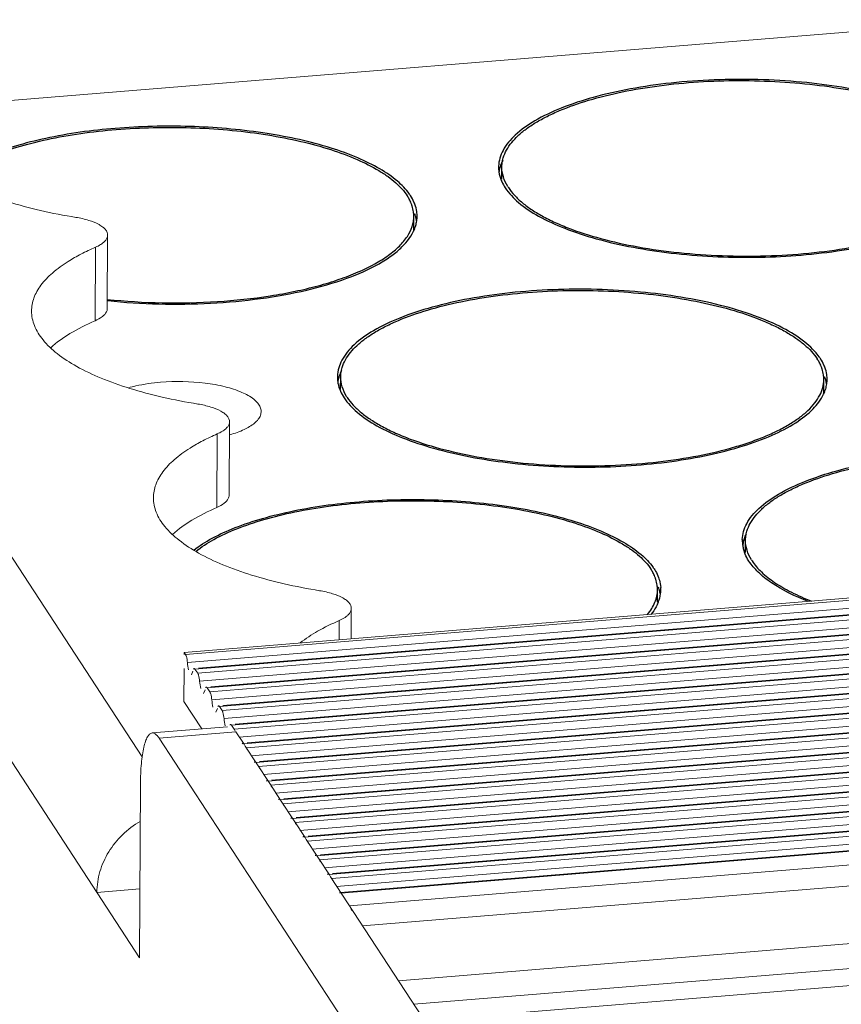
# Model space of a CAD drawing. Header units: millimetres. Extents: x 24895 to 26296, y -11704 to -10713.
# Tile 11 of 47: x 25785 to 25807, y -11367 to -11340. Entities that reach past the tile are written whole.
import ezdxf

# ---------------------------------------------------------------- set-up
doc = ezdxf.new("R2010")
doc.units = ezdxf.units.MM
doc.header["$LTSCALE"] = 50
doc.layers.get('0').update_dxf_attribs({"lineweight": 18})
doc.layers.add('02___PRT_ALL_AXES', color=7, linetype='Continuous')

msp = doc.modelspace()

# ---------------------------------------------------------------- linework, layer by layer
at = {"color": 7, "linetype": 'Continuous'}
for p, q in [((26180.962, -11309.673), (25782.941, -11342.302)), ((26201.594, -11323.471), (25789.028, -11357.292)), ((25789.066, -11357.35), (26201.631, -11323.529)), ((25789.118, -11357.569), (26201.684, -11323.748)), ((26201.889, -11323.925), (25789.324, -11357.745)), ((26201.868, -11323.908), (25789.422, -11357.719)), ((25789.399, -11357.861), (26201.964, -11324.04)), ((25789.452, -11358.08), (26202.017, -11324.259)), ((26202.223, -11324.435), (25789.657, -11358.256)), ((26202.201, -11324.419), (25789.755, -11358.23)), ((25789.732, -11358.371), (26202.298, -11324.55)), ((25789.785, -11358.591), (26202.35, -11324.77)), ((26202.556, -11324.946), (25789.991, -11358.767)), ((26202.534, -11324.929), (25790.088, -11358.741)), ((25790.066, -11358.882), (26202.631, -11325.061)), ((25790.118, -11359.101), (26202.683, -11325.281)), ((26202.889, -11325.457), (25790.324, -11359.278)), ((26202.867, -11325.44), (25790.422, -11359.251)), ((25790.399, -11359.393), (26202.964, -11325.572)), ((25790.529, -11359.606), (26203.016, -11325.791)), ((26203.222, -11325.967), (25790.657, -11359.788)), ((25790.732, -11359.903), (26203.297, -11326.082)), ((26203.2, -11325.951), (25790.755, -11359.762)), ((25790.862, -11360.116), (26203.35, -11326.302)), ((26203.555, -11326.478), (25790.99, -11360.299)), ((25791.065, -11360.414), (26203.63, -11326.593)), ((26203.534, -11326.462), (25791.088, -11360.273)), ((25791.196, -11360.627), (26203.683, -11326.813)), ((26203.889, -11326.989), (25791.323, -11360.81)), ((25791.398, -11360.925), (26203.964, -11327.104)), ((26203.867, -11326.972), (25791.421, -11360.783)), ((25791.529, -11361.138), (26204.016, -11327.323)), ((26204.222, -11327.499), (25791.657, -11361.32)), ((25791.732, -11361.435), (26204.297, -11327.614)), ((26204.2, -11327.483), (25791.755, -11361.294)), ((25791.862, -11361.649), (26204.349, -11327.834)), ((26204.555, -11328.01), (25791.99, -11361.831)), ((25792.065, -11361.946), (26204.63, -11328.125)), ((26204.533, -11327.994), (25792.088, -11361.805)), ((25792.195, -11362.159), (26204.683, -11328.345)), ((26204.888, -11328.521), (25792.323, -11362.342)), ((26204.866, -11328.504), (25792.421, -11362.315)), ((25792.398, -11362.457), (26204.963, -11328.636)), ((25792.529, -11362.67), (26205.016, -11328.855)), ((26205.221, -11329.031), (25792.656, -11362.852)), ((26205.2, -11329.015), (25792.754, -11362.826)), ((25792.731, -11362.967), (26205.297, -11329.147)), ((25792.862, -11363.181), (26205.349, -11329.366)), ((26205.555, -11329.542), (25792.989, -11363.363)), ((26205.533, -11329.526), (25793.087, -11363.337)), ((25793.065, -11363.478), (26205.63, -11329.657)), ((25793.195, -11363.691), (26205.682, -11329.877)), ((26205.866, -11330.036), (25793.301, -11363.857)), ((26205.888, -11330.053), (25793.323, -11363.874)), ((25793.55, -11364.222), (26206.115, -11330.401)), ((25793.908, -11364.771), (26206.25, -11330.968)), ((25794.888, -11366.272), (26206.392, -11332.538)), ((25795.306, -11366.914), (26206.307, -11333.221)), ((25795.599, -11367.363), (26204.899, -11333.81)), ((25775.413, -11341.043), (25787.88, -11360.151)), ((25772.231, -11341.769), (25787.808, -11365.644)), ((25786.936, -11345.873), (25786.925, -11347.886)), ((25786.603, -11346.206), (25786.592, -11348.218)), ((25790.268, -11350.98), (25790.257, -11352.993)), ((25789.935, -11351.313), (25789.924, -11353.325)), ((25793.6, -11356.087), (25793.595, -11356.918)), ((25793.267, -11356.419), (25793.264, -11356.945)), ((25789.066, -11357.35), (25789.028, -11357.292)), ((25789.028, -11357.292), (25789.028, -11357.35)), ((25789.026, -11357.728), (25789.022, -11358.634)), ((25789.27, -11357.802), (25789.225, -11357.906)), ((25789.324, -11357.745), (25789.313, -11357.733)), ((25789.399, -11357.861), (25789.324, -11357.745)), ((25789.603, -11358.313), (25789.558, -11358.417)), ((25789.657, -11358.256), (25789.646, -11358.243)), ((25789.732, -11358.371), (25789.657, -11358.256)), ((25789.511, -11359.383), (25789.022, -11358.634)), ((25789.937, -11358.823), (25789.891, -11358.928)), ((25789.991, -11358.767), (25789.979, -11358.754)), ((25790.066, -11358.882), (25789.991, -11358.767)), ((25790.215, -11359.326), (25788.156, -11359.494)), ((25790.445, -11359.463), (25788.343, -11359.635)), ((25790.324, -11359.278), (25790.312, -11359.265)), ((25790.399, -11359.393), (25790.324, -11359.278)), ((25794.466, -11369.019), (25788.343, -11359.635)), ((25790.657, -11359.788), (25790.646, -11359.775)), ((25790.701, -11359.856), (25790.667, -11359.803)), ((25790.99, -11360.299), (25790.979, -11360.286)), ((25791.034, -11360.366), (25791, -11360.314)), ((25791.323, -11360.81), (25791.312, -11360.797)), ((25791.367, -11360.877), (25791.333, -11360.825)), ((25787.833, -11360.881), (25787.808, -11365.644)), ((25791.657, -11361.32), (25791.645, -11361.308)), ((25791.701, -11361.388), (25791.666, -11361.335)), ((25791.99, -11361.831), (25791.979, -11361.818)), ((25792.034, -11361.898), (25792, -11361.846)), ((25792.323, -11362.342), (25792.312, -11362.329)), ((25792.367, -11362.409), (25792.333, -11362.357)), ((25792.656, -11362.852), (25792.645, -11362.84)), ((25792.7, -11362.92), (25792.666, -11362.867)), ((25792.989, -11363.363), (25792.978, -11363.35)), ((25793.033, -11363.43), (25792.999, -11363.378)), ((25786.642, -11363.856), (25787.818, -11363.76)), ((25793.323, -11363.874), (25793.311, -11363.861))]:
    msp.add_line(p, q, dxfattribs=at)
at = {"color": 3, "linetype": 'Continuous'}
for p, q in [((25790.667, -11359.803), (25790.445, -11359.463)), ((25791, -11360.314), (25790.701, -11359.856)), ((25791.333, -11360.825), (25791.034, -11360.366)), ((25791.666, -11361.335), (25791.367, -11360.877)), ((25792, -11361.846), (25791.701, -11361.388)), ((25792.333, -11362.357), (25792.034, -11361.898)), ((25792.666, -11362.867), (25792.367, -11362.409)), ((25792.999, -11363.378), (25792.7, -11362.92)), ((25796.568, -11368.847), (25793.033, -11363.43))]:
    msp.add_line(p, q, dxfattribs=at)
at = {"color": 7, "linetype": 'Continuous'}
for points, knots in [([(25781.523, -11342.843), (25781.522, -11342.978), (25781.583, -11343.268), (25781.838, -11343.668), (25782.24, -11344.041), (25782.779, -11344.388), (25783.448, -11344.703), (25784.232, -11344.98), (25785.118, -11345.215), (25785.744, -11345.336), (25786.07, -11345.388)], [0, 0, 0, 0, 0.073468, 0.156051, 0.253752, 0.369276, 0.503073, 0.654174, 0.820666, 1, 1, 1, 1]), ([(25786.936, -11345.873), (25786.936, -11345.848), (25786.924, -11345.792), (25786.876, -11345.716), (25786.799, -11345.645), (25786.651, -11345.551), (25786.406, -11345.456), (25786.189, -11345.408), (25786.07, -11345.388)], [0, 0, 0, 0, 0.073514, 0.156145, 0.253905, 0.369511, 0.654162, 1, 1, 1, 1]), ([(25786.603, -11346.206), (25786.652, -11346.184), (25786.73, -11346.145), (25786.825, -11346.077), (25786.887, -11346.013), (25786.926, -11345.945), (25786.935, -11345.896), (25786.936, -11345.873)], [0, 0, 0, 0, 0.323534, 0.530276, 0.707555, 0.860787, 1, 1, 1, 1]), ([(25786.603, -11346.206), (25786.469, -11346.264), (25786.215, -11346.383), (25785.815, -11346.609), (25785.435, -11346.882), (25785.11, -11347.218), (25784.905, -11347.575), (25784.856, -11347.829), (25784.855, -11347.95)], [0, 0, 0, 0, 0.168736, 0.323796, 0.530349, 0.70761, 0.860832, 1, 1, 1, 1]), ([(25784.855, -11347.95), (25784.854, -11348.085), (25784.915, -11348.375), (25785.17, -11348.775), (25785.572, -11349.148), (25786.112, -11349.495), (25786.78, -11349.81), (25787.565, -11350.087), (25788.45, -11350.322), (25789.076, -11350.442), (25789.402, -11350.495)], [0, 0, 0, 0, 0.073469, 0.156055, 0.253759, 0.369285, 0.503082, 0.654181, 0.820672, 1, 1, 1, 1]), ([(25787.504, -11350.051), (25787.57, -11350.032), (25787.859, -11349.959), (25788.156, -11349.918), (25788.384, -11349.899)], [0, 0, 0, 0, 0.231757, 1, 1, 1, 1]), ([(25788.384, -11349.899), (25788.788, -11349.866), (25789.385, -11349.876), (25790.127, -11350.006), (25790.579, -11350.149), (25790.881, -11350.31), (25791.041, -11350.461), (25791.112, -11350.573), (25791.14, -11350.691), (25791.12, -11350.81), (25791.055, -11350.922), (25790.99, -11350.986), (25790.953, -11351.018)], [0, 0, 0, 0, 0.356257, 0.520483, 0.661473, 0.772491, 0.816532, 0.854084, 0.887576, 0.920699, 0.957272, 1, 1, 1, 1]), ([(25790.268, -11350.98), (25790.268, -11350.955), (25790.256, -11350.899), (25790.208, -11350.823), (25790.131, -11350.752), (25789.984, -11350.657), (25789.738, -11350.562), (25789.521, -11350.515), (25789.402, -11350.495)], [0, 0, 0, 0, 0.073514, 0.156145, 0.253905, 0.369511, 0.654162, 1, 1, 1, 1]), ([(25789.935, -11351.313), (25789.984, -11351.291), (25790.062, -11351.252), (25790.157, -11351.184), (25790.219, -11351.12), (25790.258, -11351.052), (25790.268, -11351.003), (25790.268, -11350.98)], [0, 0, 0, 0, 0.323534, 0.530276, 0.707555, 0.860787, 1, 1, 1, 1]), ([(25790.953, -11351.018), (25790.869, -11351.089), (25790.65, -11351.215), (25790.414, -11351.297), (25790.28, -11351.334)], [0, 0, 0, 0, 0.442282, 1, 1, 1, 1]), ([(25789.935, -11351.313), (25789.801, -11351.37), (25789.547, -11351.49), (25789.147, -11351.716), (25788.767, -11351.989), (25788.442, -11352.325), (25788.237, -11352.682), (25788.188, -11352.936), (25788.187, -11353.057)], [0, 0, 0, 0, 0.168736, 0.323796, 0.530349, 0.70761, 0.860832, 1, 1, 1, 1]), ([(25788.187, -11353.057), (25788.187, -11353.192), (25788.247, -11353.482), (25788.502, -11353.881), (25788.904, -11354.255), (25789.444, -11354.602), (25790.112, -11354.917), (25790.897, -11355.194), (25791.782, -11355.429), (25792.408, -11355.549), (25792.734, -11355.602)], [0, 0, 0, 0, 0.073469, 0.156055, 0.253759, 0.369285, 0.503082, 0.654181, 0.820672, 1, 1, 1, 1]), ([(25793.6, -11356.087), (25793.6, -11356.061), (25793.588, -11356.006), (25793.54, -11355.93), (25793.463, -11355.859), (25793.316, -11355.764), (25793.07, -11355.669), (25792.853, -11355.622), (25792.734, -11355.602)], [0, 0, 0, 0, 0.073514, 0.156145, 0.253905, 0.369511, 0.654162, 1, 1, 1, 1]), ([(25793.267, -11356.419), (25793.316, -11356.398), (25793.394, -11356.359), (25793.489, -11356.291), (25793.551, -11356.227), (25793.59, -11356.159), (25793.6, -11356.11), (25793.6, -11356.087)], [0, 0, 0, 0, 0.323534, 0.530276, 0.707555, 0.860787, 1, 1, 1, 1]), ([(25793.267, -11356.419), (25793.066, -11356.506), (25792.697, -11356.686), (25792.353, -11356.912), (25792.203, -11357.03)], [0, 0, 0, 0, 0.534272, 1, 1, 1, 1]), ([(25789.088, -11357.4), (25789.085, -11357.39), (25789.078, -11357.373), (25789.07, -11357.357), (25789.066, -11357.35)], [0, 0, 0, 0, 0.563738, 1, 1, 1, 1]), ([(25789.313, -11357.733), (25789.309, -11357.73), (25789.293, -11357.728), (25789.286, -11357.742), (25789.283, -11357.749)], [0, 0, 0, 0, 0.410934, 1, 1, 1, 1]), ([(25789.421, -11357.911), (25789.418, -11357.901), (25789.412, -11357.884), (25789.404, -11357.867), (25789.399, -11357.861)], [0, 0, 0, 0, 0.563738, 1, 1, 1, 1]), ([(25789.646, -11358.243), (25789.642, -11358.24), (25789.626, -11358.238), (25789.62, -11358.253), (25789.617, -11358.26)], [0, 0, 0, 0, 0.410934, 1, 1, 1, 1]), ([(25789.754, -11358.422), (25789.751, -11358.412), (25789.745, -11358.394), (25789.737, -11358.378), (25789.732, -11358.371)], [0, 0, 0, 0, 0.563738, 1, 1, 1, 1]), ([(25789.979, -11358.754), (25789.975, -11358.751), (25789.959, -11358.749), (25789.953, -11358.763), (25789.95, -11358.77)], [0, 0, 0, 0, 0.410934, 1, 1, 1, 1]), ([(25790.087, -11358.932), (25790.084, -11358.922), (25790.078, -11358.905), (25790.07, -11358.889), (25790.066, -11358.882)], [0, 0, 0, 0, 0.563738, 1, 1, 1, 1]), ([(25788.156, -11359.494), (25788.101, -11359.499), (25788.023, -11359.591), (25787.966, -11359.731), (25787.919, -11359.897), (25787.883, -11360.099), (25787.844, -11360.431), (25787.834, -11360.696), (25787.833, -11360.881)], [0, 0, 0, 0, 0.113415, 0.204005, 0.319848, 0.459953, 0.622118, 1, 1, 1, 1]), ([(25788.343, -11359.635), (25788.329, -11359.613), (25788.284, -11359.55), (25788.209, -11359.49), (25788.156, -11359.494)], [0, 0, 0, 0, 0.333494, 1, 1, 1, 1]), ([(25790.312, -11359.265), (25790.308, -11359.262), (25790.292, -11359.26), (25790.286, -11359.274), (25790.283, -11359.281)], [0, 0, 0, 0, 0.410934, 1, 1, 1, 1]), ([(25790.421, -11359.443), (25790.417, -11359.433), (25790.411, -11359.416), (25790.403, -11359.399), (25790.399, -11359.393)], [0, 0, 0, 0, 0.563738, 1, 1, 1, 1]), ([(25790.646, -11359.775), (25790.641, -11359.772), (25790.625, -11359.77), (25790.619, -11359.785), (25790.616, -11359.792)], [0, 0, 0, 0, 0.410934, 1, 1, 1, 1]), ([(25790.754, -11359.954), (25790.751, -11359.944), (25790.744, -11359.927), (25790.736, -11359.91), (25790.732, -11359.903)], [0, 0, 0, 0, 0.563738, 1, 1, 1, 1]), ([(25790.979, -11360.286), (25790.975, -11360.283), (25790.959, -11360.281), (25790.953, -11360.295), (25790.949, -11360.302)], [0, 0, 0, 0, 0.410934, 1, 1, 1, 1]), ([(25791.087, -11360.464), (25791.084, -11360.454), (25791.078, -11360.437), (25791.07, -11360.421), (25791.065, -11360.414)], [0, 0, 0, 0, 0.563738, 1, 1, 1, 1]), ([(25791.312, -11360.797), (25791.308, -11360.794), (25791.292, -11360.792), (25791.286, -11360.806), (25791.283, -11360.813)], [0, 0, 0, 0, 0.410934, 1, 1, 1, 1]), ([(25791.42, -11360.975), (25791.417, -11360.965), (25791.411, -11360.948), (25791.403, -11360.931), (25791.398, -11360.925)], [0, 0, 0, 0, 0.563738, 1, 1, 1, 1]), ([(25791.645, -11361.307), (25791.641, -11361.304), (25791.625, -11361.302), (25791.619, -11361.317), (25791.616, -11361.324)], [0, 0, 0, 0, 0.410934, 1, 1, 1, 1]), ([(25791.753, -11361.486), (25791.75, -11361.476), (25791.744, -11361.459), (25791.736, -11361.442), (25791.732, -11361.435)], [0, 0, 0, 0, 0.563738, 1, 1, 1, 1]), ([(25787.825, -11361.913), (25787.649, -11362.015), (25787.324, -11362.26), (25786.945, -11362.733), (25786.702, -11363.276), (25786.643, -11363.665), (25786.642, -11363.856)], [0, 0, 0, 0, 0.25616, 0.509753, 0.758097, 1, 1, 1, 1]), ([(25791.979, -11361.818), (25791.974, -11361.815), (25791.958, -11361.813), (25791.952, -11361.827), (25791.949, -11361.834)], [0, 0, 0, 0, 0.410934, 1, 1, 1, 1]), ([(25792.087, -11361.996), (25792.083, -11361.987), (25792.077, -11361.969), (25792.069, -11361.953), (25792.065, -11361.946)], [0, 0, 0, 0, 0.563738, 1, 1, 1, 1]), ([(25792.312, -11362.329), (25792.307, -11362.326), (25792.291, -11362.324), (25792.285, -11362.338), (25792.282, -11362.345)], [0, 0, 0, 0, 0.410934, 1, 1, 1, 1]), ([(25792.42, -11362.507), (25792.417, -11362.497), (25792.411, -11362.48), (25792.402, -11362.463), (25792.398, -11362.457)], [0, 0, 0, 0, 0.563738, 1, 1, 1, 1]), ([(25792.645, -11362.84), (25792.641, -11362.836), (25792.625, -11362.835), (25792.619, -11362.849), (25792.616, -11362.856)], [0, 0, 0, 0, 0.410934, 1, 1, 1, 1]), ([(25792.753, -11363.018), (25792.75, -11363.008), (25792.744, -11362.991), (25792.736, -11362.974), (25792.731, -11362.967)], [0, 0, 0, 0, 0.563738, 1, 1, 1, 1]), ([(25792.978, -11363.35), (25792.974, -11363.347), (25792.958, -11363.345), (25792.952, -11363.36), (25792.949, -11363.367)], [0, 0, 0, 0, 0.410934, 1, 1, 1, 1]), ([(25793.086, -11363.528), (25793.083, -11363.519), (25793.077, -11363.501), (25793.069, -11363.485), (25793.065, -11363.478)], [0, 0, 0, 0, 0.563738, 1, 1, 1, 1]), ([(25793.311, -11363.861), (25793.307, -11363.858), (25793.291, -11363.856), (25793.285, -11363.87), (25793.282, -11363.877)], [0, 0, 0, 0, 0.410934, 1, 1, 1, 1])]:
    msp.add_open_spline(points, degree=3, knots=knots, dxfattribs=at)
at = {"color": 3, "linetype": 'Continuous'}
for points, knots in [([(25786.925, -11347.886), (25786.925, -11347.916), (25786.901, -11348.005), (25786.781, -11348.125), (25786.662, -11348.187), (25786.592, -11348.218)], [0, 0, 0, 0, 0.188125, 0.534259, 1, 1, 1, 1]), ([(25786.592, -11348.218), (25786.356, -11348.32), (25785.931, -11348.531), (25785.541, -11348.808), (25785.38, -11348.954)], [0, 0, 0, 0, 0.541773, 1, 1, 1, 1]), ([(25790.257, -11352.993), (25790.257, -11353.023), (25790.233, -11353.111), (25790.113, -11353.232), (25789.995, -11353.294), (25789.924, -11353.325)], [0, 0, 0, 0, 0.188125, 0.534259, 1, 1, 1, 1]), ([(25789.924, -11353.325), (25789.689, -11353.427), (25789.263, -11353.638), (25788.873, -11353.914), (25788.712, -11354.061)], [0, 0, 0, 0, 0.541773, 1, 1, 1, 1])]:
    msp.add_open_spline(points, degree=3, knots=knots, dxfattribs=at)
at = {"color": 7, "linetype": 'Continuous'}
for points in [[(25789.118, -11357.569), (25789.113, -11357.512), (25789.105, -11357.455), (25789.088, -11357.4)], [(25789.15, -11357.766), (25789.134, -11357.702), (25789.124, -11357.636), (25789.118, -11357.569)], [(25789.452, -11358.08), (25789.446, -11358.023), (25789.438, -11357.966), (25789.421, -11357.911)], [(25789.483, -11358.277), (25789.467, -11358.212), (25789.458, -11358.146), (25789.452, -11358.08)], [(25789.785, -11358.591), (25789.78, -11358.534), (25789.771, -11358.476), (25789.754, -11358.422)], [(25789.816, -11358.788), (25789.801, -11358.723), (25789.791, -11358.657), (25789.785, -11358.591)], [(25790.118, -11359.101), (25790.113, -11359.044), (25790.105, -11358.987), (25790.087, -11358.932)], [(25790.15, -11359.298), (25790.134, -11359.234), (25790.124, -11359.168), (25790.118, -11359.101)], [(25793.606, -11364.352), (25793.592, -11364.307), (25793.576, -11364.262), (25793.55, -11364.222)]]:
    msp.add_open_spline(points, degree=3, dxfattribs=at)
at = {"layer": '02___PRT_ALL_AXES', "color": 7, "linetype": 'Continuous'}
for p, q in [((25797.715, -11344.347), (25797.717, -11344.012)), ((25795.307, -11345.696), (25795.309, -11345.361)), ((25793.307, -11350.089), (25793.309, -11349.753)), ((25806.519, -11350.157), (25806.521, -11349.822)), ((25804.379, -11354.561), (25804.381, -11354.226)), ((25801.971, -11355.91), (25801.973, -11355.575))]:
    msp.add_line(p, q, dxfattribs=at)
for centre, radius, start, end in [((25798.51, -11344.016), 0.883, 178.3207, 179.7263), ((25798.511, -11344.016), 0.884, 179.7287, 183.8061), ((25798.527, -11344.015), 0.9, 183.8206, 189.0389), ((25798.566, -11344.293), 0.941, 163.6201, 171.6151), ((25798.613, -11344.306), 0.99, 162.3529, 163.6651), ((25798.571, -11344.007), 0.945, 189.0628, 195.3277), ((25798.628, -11343.992), 1.004, 195.3126, 199.0309), ((25798.666, -11343.979), 1.044, 199.0182, 200.5531), ((25799.027, -11343.835), 1.351, 211.705, 213.1278), ((25794.052, -11345.504), 1.287, 28.6776, 33.1871), ((25794.018, -11345.575), 1.432, 33.1334, 35.1147), ((25794.302, -11345.386), 1.01, 17.9254, 19.7633), ((25794.434, -11345.356), 0.875, 359.7076, 4.2131), ((25794.37, -11345.657), 1.031, 17.049, 20.859), ((25794.41, -11345.645), 0.989, 15.2991, 17.0329), ((25794.458, -11345.349), 0.941, 343.6201, 351.6151), ((25794.453, -11345.634), 0.945, 9.0628, 15.3277), ((25794.505, -11345.356), 0.894, 351.6597, 358.3023), ((25794.515, -11345.357), 0.884, 359.7287, 3.8061), ((25794.516, -11345.357), 0.883, 358.3198, 359.7263), ((25794.433, -11345.692), 0.874, 356.2387, 359.7005), ((25794.385, -11345.327), 1.017, 338.6003, 343.6344), ((25805.264, -11349.965), 1.287, 28.6776, 33.1871), ((25805.23, -11350.036), 1.432, 33.1334, 35.1147), ((25805.514, -11349.847), 1.01, 17.9254, 19.7633), ((25794.102, -11349.758), 0.883, 178.3207, 179.7263), ((25794.103, -11349.758), 0.884, 179.7287, 183.8061), ((25794.158, -11350.034), 0.941, 163.6201, 171.6151), ((25794.205, -11350.047), 0.99, 162.3529, 163.6651), ((25805.646, -11349.817), 0.875, 359.7076, 4.2131), ((25805.583, -11350.118), 1.031, 17.049, 20.859), ((25805.727, -11349.818), 0.884, 359.7287, 3.8061), ((25794.119, -11349.756), 0.9, 183.8206, 189.0389), ((25794.163, -11349.749), 0.945, 189.0628, 195.3277), ((25794.22, -11349.734), 1.004, 195.3126, 199.0309), ((25794.258, -11349.721), 1.044, 199.0182, 200.5531), ((25805.597, -11349.788), 1.017, 338.6003, 343.6344), ((25805.622, -11350.106), 0.989, 15.2991, 17.0329), ((25805.67, -11349.809), 0.941, 343.6201, 351.6151), ((25805.665, -11350.095), 0.945, 9.0628, 15.3277), ((25805.717, -11349.817), 0.894, 351.6597, 358.3023), ((25805.728, -11349.818), 0.883, 358.3198, 359.7263), ((25794.62, -11349.576), 1.351, 211.705, 213.1278), ((25805.525, -11349.76), 1.095, 334.7147, 338.6066), ((25805.645, -11350.152), 0.874, 356.2387, 359.7005), ((25805.174, -11354.23), 0.883, 178.3207, 179.7263), ((25805.175, -11354.23), 0.884, 179.7287, 183.8061), ((25805.191, -11354.229), 0.9, 183.8206, 189.0389), ((25805.23, -11354.506), 0.941, 163.6201, 171.6151), ((25805.235, -11354.221), 0.945, 189.0628, 195.3277), ((25805.277, -11354.519), 0.99, 162.3529, 163.6651), ((25805.292, -11354.206), 1.004, 195.3126, 199.0309), ((25805.33, -11354.193), 1.044, 199.0182, 200.5531), ((25805.692, -11354.049), 1.351, 211.705, 213.1278), ((25800.716, -11355.718), 1.287, 28.6776, 33.1871), ((25800.682, -11355.789), 1.432, 33.1334, 35.1147), ((25800.966, -11355.6), 1.01, 17.9254, 19.7633), ((25801.098, -11355.57), 0.875, 359.7076, 4.2131), ((25801.035, -11355.871), 1.031, 17.049, 20.859), ((25801.074, -11355.859), 0.989, 15.2991, 17.0329), ((25801.122, -11355.562), 0.941, 343.6201, 351.6151), ((25801.117, -11355.848), 0.945, 9.0628, 15.3277), ((25801.169, -11355.57), 0.894, 351.6597, 358.3023), ((25801.179, -11355.571), 0.884, 359.7287, 3.8061), ((25801.18, -11355.571), 0.883, 358.3198, 359.7263), ((25800.981, -11355.515), 1.091, 335.1518, 338.6118), ((25801.049, -11355.541), 1.017, 338.6003, 343.6344)]:
    msp.add_arc(centre, radius, start, end, dxfattribs=at)
for points, knots in [([(25810.809, -11343.471), (25810.698, -11343.314), (25810.385, -11343.01), (25809.776, -11342.637), (25808.998, -11342.307), (25807.707, -11341.922), (25805.86, -11341.634), (25803.924, -11341.585), (25802.36, -11341.697), (25801.256, -11341.854), (25800.248, -11342.08), (25799.37, -11342.367), (25798.646, -11342.706), (25798.097, -11343.089), (25797.732, -11343.512), (25797.632, -11343.84), (25797.627, -11343.99)], [0, 0, 0, 0, 0.039993, 0.089203, 0.147831, 0.21504, 0.368754, 0.534561, 0.616306, 0.69421, 0.766195, 0.830498, 0.885835, 0.931671, 0.968749, 1, 1, 1, 1]), ([(25797.846, -11343.545), (25797.926, -11343.4), (25798.099, -11343.196), (25798.384, -11342.961), (25798.651, -11342.784), (25798.958, -11342.616), (25799.435, -11342.398), (25800.118, -11342.161), (25801.029, -11341.937), (25802.034, -11341.772), (25803.102, -11341.669), (25804.206, -11341.634), (25805.312, -11341.665), (25806.391, -11341.763), (25807.411, -11341.925), (25808.344, -11342.145), (25809.049, -11342.379), (25809.546, -11342.595), (25809.87, -11342.762), (25810.153, -11342.938), (25810.461, -11343.171), (25810.654, -11343.374), (25810.749, -11343.519)], [0, 0, 0, 0, 0.036003, 0.05695, 0.080032, 0.10529, 0.132701, 0.193632, 0.261842, 0.335892, 0.414065, 0.494462, 0.575093, 0.653959, 0.729134, 0.798848, 0.861587, 0.889981, 0.916251, 0.940348, 0.96228, 1, 1, 1, 1]), ([(25795.189, -11344.752), (25795.096, -11344.619), (25794.845, -11344.361), (25794.361, -11344.033), (25793.749, -11343.735), (25792.729, -11343.369), (25791.236, -11343.046), (25789.297, -11342.868), (25787.303, -11342.903), (25785.696, -11343.112), (25784.531, -11343.392), (25783.783, -11343.64), (25783.149, -11343.926), (25782.781, -11344.156), (25782.624, -11344.278)], [0, 0, 0, 0, 0.03665, 0.080522, 0.131937, 0.190551, 0.325728, 0.47656, 0.631045, 0.77668, 0.842606, 0.902309, 0.954924, 1, 1, 1, 1]), ([(25782.685, -11344.309), (25782.839, -11344.187), (25783.201, -11343.956), (25783.829, -11343.67), (25784.572, -11343.422), (25785.412, -11343.219), (25786.331, -11343.065), (25787.305, -11342.964), (25788.313, -11342.918), (25789.331, -11342.93), (25790.333, -11342.997), (25791.297, -11343.12), (25792.199, -11343.294), (25793.018, -11343.515), (25793.735, -11343.779), (25794.253, -11344.038), (25794.599, -11344.265), (25794.872, -11344.482), (25795.043, -11344.667), (25795.129, -11344.8)], [0, 0, 0, 0, 0.044915, 0.09748, 0.157256, 0.223364, 0.294627, 0.369656, 0.446929, 0.524843, 0.601775, 0.676134, 0.746419, 0.811283, 0.8696, 0.92057, 0.943195, 0.963919, 1, 1, 1, 1]), ([(25797.737, -11343.828), (25797.742, -11343.804), (25797.768, -11343.706), (25797.808, -11343.613), (25797.846, -11343.545)], [0, 0, 0, 0, 0.242133, 1, 1, 1, 1]), ([(25797.74, -11343.836), (25797.733, -11343.85), (25797.706, -11343.905), (25797.683, -11343.962), (25797.67, -11344.005)], [0, 0, 0, 0, 0.255838, 1, 1, 1, 1]), ([(25797.717, -11344.012), (25797.717, -11343.997), (25797.719, -11343.935), (25797.727, -11343.874), (25797.737, -11343.828)], [0, 0, 0, 0, 0.248676, 1, 1, 1, 1]), ([(25797.878, -11344.545), (25797.827, -11344.462), (25797.746, -11344.291), (25797.716, -11344.102), (25797.717, -11344.012)], [0, 0, 0, 0, 0.51844, 1, 1, 1, 1]), ([(25797.896, -11344.573), (25797.945, -11344.648), (25798.063, -11344.796), (25798.283, -11344.999), (25798.551, -11345.195), (25798.866, -11345.381), (25799.226, -11345.556), (25799.78, -11345.781), (25800.565, -11346.02), (25801.597, -11346.235), (25802.719, -11346.382), (25803.892, -11346.453), (25805.079, -11346.448), (25806.242, -11346.366), (25807.342, -11346.21), (25808.2, -11346.018), (25808.825, -11345.828), (25809.244, -11345.675), (25809.623, -11345.509), (25809.958, -11345.33), (25810.248, -11345.142), (25810.49, -11344.943), (25810.682, -11344.737), (25810.822, -11344.524), (25810.908, -11344.304), (25810.928, -11344.153), (25810.929, -11344.08)], [0, 0, 0, 0, 0.018662, 0.039448, 0.06256, 0.088083, 0.116008, 0.146261, 0.213173, 0.287377, 0.366958, 0.449726, 0.533334, 0.615398, 0.693607, 0.765835, 0.799139, 0.830307, 0.859194, 0.885702, 0.909794, 0.931512, 0.951006, 0.968572, 0.984682, 1, 1, 1, 1]), ([(25797.688, -11344.346), (25797.696, -11344.366), (25797.729, -11344.447), (25797.772, -11344.524), (25797.809, -11344.58)], [0, 0, 0, 0, 0.241755, 1, 1, 1, 1]), ([(25797.809, -11344.58), (25797.907, -11344.731), (25798.19, -11345.025), (25798.748, -11345.39), (25799.465, -11345.717), (25800.667, -11346.106), (25802.408, -11346.417), (25804.621, -11346.525), (25806.485, -11346.39), (25807.882, -11346.138), (25808.797, -11345.893), (25809.583, -11345.595), (25810.217, -11345.252), (25810.685, -11344.872), (25810.893, -11344.568), (25810.952, -11344.418)], [0, 0, 0, 0, 0.038196, 0.084944, 0.140602, 0.204567, 0.351998, 0.513562, 0.672794, 0.746475, 0.813759, 0.873222, 0.923943, 0.965796, 1, 1, 1, 1]), ([(25795.253, -11345.045), (25795.248, -11345.031), (25795.227, -11344.977), (25795.202, -11344.925), (25795.181, -11344.887)], [0, 0, 0, 0, 0.244634, 1, 1, 1, 1]), ([(25795.338, -11345.029), (25795.33, -11345.009), (25795.297, -11344.927), (25795.254, -11344.849), (25795.217, -11344.793)], [0, 0, 0, 0, 0.241712, 1, 1, 1, 1]), ([(25795.306, -11345.292), (25795.305, -11345.274), (25795.297, -11345.201), (25795.28, -11345.128), (25795.263, -11345.075)], [0, 0, 0, 0, 0.246657, 1, 1, 1, 1]), ([(25795.397, -11345.298), (25795.395, -11345.275), (25795.386, -11345.184), (25795.362, -11345.094), (25795.338, -11345.029)], [0, 0, 0, 0, 0.245626, 1, 1, 1, 1]), ([(25786.925, -11347.631), (25787.423, -11347.684), (25788.427, -11347.745), (25789.919, -11347.713), (25791.133, -11347.584), (25792.049, -11347.418), (25792.679, -11347.269), (25793.256, -11347.094), (25793.774, -11346.896), (25794.226, -11346.678), (25794.606, -11346.442), (25794.91, -11346.191), (25795.135, -11345.926), (25795.254, -11345.689), (25795.3, -11345.5), (25795.308, -11345.407), (25795.309, -11345.361)], [0, 0, 0, 0, 0.162664, 0.326652, 0.48448, 0.558883, 0.629191, 0.694707, 0.754851, 0.809202, 0.857545, 0.899964, 0.936966, 0.969662, 0.984991, 1, 1, 1, 1]), ([(25786.938, -11347.666), (25787.402, -11347.715), (25788.341, -11347.773), (25789.739, -11347.754), (25791.092, -11347.63), (25792.34, -11347.408), (25793.429, -11347.097), (25794.204, -11346.76), (25794.697, -11346.448), (25795.054, -11346.154), (25795.258, -11345.887), (25795.332, -11345.698)], [0, 0, 0, 0, 0.156308, 0.314148, 0.467396, 0.610224, 0.737523, 0.845429, 0.89151, 0.93235, 1, 1, 1, 1]), ([(25806.401, -11349.213), (25806.291, -11349.055), (25805.978, -11348.751), (25805.368, -11348.378), (25804.59, -11348.048), (25803.299, -11347.664), (25801.452, -11347.376), (25799.516, -11347.326), (25797.952, -11347.438), (25796.848, -11347.596), (25795.841, -11347.822), (25794.962, -11348.109), (25794.238, -11348.447), (25793.689, -11348.83), (25793.324, -11349.253), (25793.224, -11349.581), (25793.219, -11349.732)], [0, 0, 0, 0, 0.039993, 0.089203, 0.147831, 0.21504, 0.368754, 0.534561, 0.616306, 0.69421, 0.766195, 0.830498, 0.885835, 0.931671, 0.968749, 1, 1, 1, 1]), ([(25793.438, -11349.287), (25793.518, -11349.142), (25793.692, -11348.937), (25793.977, -11348.703), (25794.243, -11348.526), (25794.55, -11348.358), (25795.027, -11348.14), (25795.711, -11347.902), (25796.622, -11347.678), (25797.626, -11347.513), (25798.694, -11347.411), (25799.798, -11347.375), (25800.904, -11347.407), (25801.983, -11347.505), (25803.003, -11347.666), (25803.936, -11347.886), (25804.641, -11348.121), (25805.139, -11348.337), (25805.462, -11348.503), (25805.746, -11348.679), (25806.053, -11348.912), (25806.246, -11349.115), (25806.342, -11349.261)], [0, 0, 0, 0, 0.036003, 0.05695, 0.080032, 0.10529, 0.132701, 0.193632, 0.261842, 0.335892, 0.414065, 0.494462, 0.575093, 0.653959, 0.729134, 0.798848, 0.861587, 0.889981, 0.916251, 0.940348, 0.96228, 1, 1, 1, 1]), ([(25806.55, -11349.49), (25806.542, -11349.47), (25806.509, -11349.388), (25806.466, -11349.31), (25806.429, -11349.254)], [0, 0, 0, 0, 0.241712, 1, 1, 1, 1]), ([(25793.329, -11349.57), (25793.335, -11349.546), (25793.36, -11349.448), (25793.401, -11349.354), (25793.438, -11349.287)], [0, 0, 0, 0, 0.242133, 1, 1, 1, 1]), ([(25806.465, -11349.506), (25806.46, -11349.492), (25806.44, -11349.438), (25806.415, -11349.386), (25806.394, -11349.348)], [0, 0, 0, 0, 0.244634, 1, 1, 1, 1]), ([(25806.518, -11349.753), (25806.517, -11349.735), (25806.509, -11349.661), (25806.493, -11349.589), (25806.476, -11349.536)], [0, 0, 0, 0, 0.246657, 1, 1, 1, 1]), ([(25806.609, -11349.759), (25806.607, -11349.736), (25806.598, -11349.645), (25806.574, -11349.555), (25806.55, -11349.49)], [0, 0, 0, 0, 0.245626, 1, 1, 1, 1]), ([(25793.332, -11349.578), (25793.325, -11349.592), (25793.298, -11349.647), (25793.276, -11349.704), (25793.262, -11349.747)], [0, 0, 0, 0, 0.255838, 1, 1, 1, 1]), ([(25793.309, -11349.754), (25793.309, -11349.738), (25793.311, -11349.677), (25793.32, -11349.615), (25793.329, -11349.57)], [0, 0, 0, 0, 0.248676, 1, 1, 1, 1]), ([(25793.47, -11350.286), (25793.419, -11350.203), (25793.338, -11350.032), (25793.309, -11349.844), (25793.309, -11349.754)], [0, 0, 0, 0, 0.51844, 1, 1, 1, 1]), ([(25793.488, -11350.314), (25793.537, -11350.389), (25793.655, -11350.537), (25793.875, -11350.741), (25794.143, -11350.936), (25794.459, -11351.122), (25794.818, -11351.298), (25795.372, -11351.522), (25796.157, -11351.761), (25797.19, -11351.977), (25798.311, -11352.123), (25799.484, -11352.195), (25800.671, -11352.189), (25801.834, -11352.107), (25802.934, -11351.951), (25803.792, -11351.759), (25804.417, -11351.569), (25804.836, -11351.416), (25805.215, -11351.25), (25805.55, -11351.072), (25805.84, -11350.883), (25806.082, -11350.685), (25806.274, -11350.478), (25806.414, -11350.265), (25806.5, -11350.045), (25806.52, -11349.895), (25806.521, -11349.822)], [0, 0, 0, 0, 0.018662, 0.039448, 0.06256, 0.088083, 0.116008, 0.146261, 0.213173, 0.287377, 0.366958, 0.449726, 0.533334, 0.615398, 0.693607, 0.765835, 0.799139, 0.830307, 0.859194, 0.885702, 0.909794, 0.931512, 0.951006, 0.968572, 0.984682, 1, 1, 1, 1]), ([(25793.281, -11350.087), (25793.288, -11350.107), (25793.321, -11350.188), (25793.364, -11350.266), (25793.401, -11350.322)], [0, 0, 0, 0, 0.241755, 1, 1, 1, 1]), ([(25793.401, -11350.322), (25793.498, -11350.471), (25793.777, -11350.762), (25794.326, -11351.124), (25795.032, -11351.448), (25796.215, -11351.836), (25797.933, -11352.15), (25800.121, -11352.266), (25801.971, -11352.143), (25803.364, -11351.903), (25804.284, -11351.667), (25805.079, -11351.378), (25805.728, -11351.044), (25806.216, -11350.674), (25806.445, -11350.377), (25806.515, -11350.228)], [0, 0, 0, 0, 0.037961, 0.084333, 0.139484, 0.202844, 0.348973, 0.509497, 0.668404, 0.742298, 0.810072, 0.870296, 0.921997, 0.964917, 1, 1, 1, 1]), ([(25804.291, -11354.204), (25804.296, -11354.054), (25804.396, -11353.726), (25804.761, -11353.302), (25805.31, -11352.92), (25806.034, -11352.581), (25806.913, -11352.294), (25807.92, -11352.068), (25809.025, -11351.911), (25810.588, -11351.798), (25812.524, -11351.848), (25814.371, -11352.136), (25815.662, -11352.521), (25816.44, -11352.85), (25817.05, -11353.224), (25817.363, -11353.528), (25817.473, -11353.685)], [0, 0, 0, 0, 0.031251, 0.068329, 0.114165, 0.169502, 0.233805, 0.30579, 0.383694, 0.465439, 0.631246, 0.78496, 0.852169, 0.910797, 0.960007, 1, 1, 1, 1]), ([(25804.51, -11353.759), (25804.59, -11353.614), (25804.764, -11353.41), (25805.049, -11353.175), (25805.315, -11352.998), (25805.622, -11352.83), (25806.099, -11352.612), (25806.783, -11352.375), (25807.694, -11352.151), (25808.698, -11351.985), (25809.767, -11351.883), (25810.87, -11351.847), (25811.977, -11351.879), (25813.055, -11351.977), (25814.075, -11352.138), (25815.008, -11352.359), (25815.714, -11352.593), (25816.211, -11352.809), (25816.534, -11352.976), (25816.818, -11353.151), (25817.125, -11353.385), (25817.319, -11353.587), (25817.414, -11353.733)], [0, 0, 0, 0, 0.036003, 0.05695, 0.080032, 0.10529, 0.132701, 0.193632, 0.261842, 0.335892, 0.414065, 0.494462, 0.575093, 0.653959, 0.729134, 0.798848, 0.861587, 0.889981, 0.916251, 0.940348, 0.96228, 1, 1, 1, 1]), ([(25789.289, -11354.492), (25789.445, -11354.37), (25789.813, -11354.14), (25790.447, -11353.854), (25791.195, -11353.606), (25792.36, -11353.326), (25793.967, -11353.117), (25795.961, -11353.082), (25797.9, -11353.26), (25799.393, -11353.583), (25800.413, -11353.949), (25801.026, -11354.247), (25801.509, -11354.575), (25801.76, -11354.833), (25801.853, -11354.965)], [0, 0, 0, 0, 0.045075, 0.097689, 0.157392, 0.223317, 0.368953, 0.523437, 0.67427, 0.809448, 0.868063, 0.919478, 0.963349, 1, 1, 1, 1]), ([(25789.347, -11354.525), (25789.501, -11354.402), (25789.863, -11354.171), (25790.49, -11353.885), (25791.233, -11353.637), (25792.073, -11353.433), (25792.992, -11353.279), (25793.967, -11353.178), (25794.975, -11353.132), (25795.992, -11353.143), (25796.995, -11353.211), (25797.959, -11353.333), (25798.861, -11353.507), (25799.681, -11353.729), (25800.398, -11353.993), (25800.917, -11354.252), (25801.263, -11354.479), (25801.536, -11354.696), (25801.707, -11354.881), (25801.794, -11355.014)], [0, 0, 0, 0, 0.044882, 0.097419, 0.157172, 0.223265, 0.294519, 0.369547, 0.446824, 0.524747, 0.60169, 0.676064, 0.746365, 0.811244, 0.869575, 0.920557, 0.943187, 0.963914, 1, 1, 1, 1]), ([(25804.401, -11354.042), (25804.407, -11354.018), (25804.432, -11353.92), (25804.473, -11353.826), (25804.51, -11353.759)], [0, 0, 0, 0, 0.242133, 1, 1, 1, 1]), ([(25804.334, -11354.219), (25804.338, -11354.205), (25804.358, -11354.147), (25804.383, -11354.091), (25804.404, -11354.05)], [0, 0, 0, 0, 0.244765, 1, 1, 1, 1]), ([(25804.381, -11354.226), (25804.381, -11354.211), (25804.383, -11354.149), (25804.392, -11354.088), (25804.401, -11354.042)], [0, 0, 0, 0, 0.248676, 1, 1, 1, 1]), ([(25804.542, -11354.759), (25804.491, -11354.676), (25804.41, -11354.505), (25804.381, -11354.316), (25804.381, -11354.226)], [0, 0, 0, 0, 0.51844, 1, 1, 1, 1]), ([(25804.473, -11354.794), (25804.46, -11354.775), (25804.414, -11354.7), (25804.376, -11354.621), (25804.353, -11354.56)], [0, 0, 0, 0, 0.259205, 1, 1, 1, 1]), ([(25806.095, -11355.9), (25805.744, -11355.762), (25805.259, -11355.531), (25804.734, -11355.122), (25804.545, -11354.904), (25804.473, -11354.794)], [0, 0, 0, 0, 0.5694, 0.801264, 1, 1, 1, 1]), ([(25804.56, -11354.787), (25804.632, -11354.897), (25804.822, -11355.114), (25805.189, -11355.398), (25805.651, -11355.663), (25805.999, -11355.815), (25806.186, -11355.888)], [0, 0, 0, 0, 0.198197, 0.429646, 0.697013, 1, 1, 1, 1]), ([(25801.917, -11355.259), (25801.912, -11355.245), (25801.892, -11355.191), (25801.867, -11355.139), (25801.846, -11355.101)], [0, 0, 0, 0, 0.244634, 1, 1, 1, 1]), ([(25801.881, -11355.006), (25801.894, -11355.026), (25801.94, -11355.101), (25801.979, -11355.181), (25802.002, -11355.243)], [0, 0, 0, 0, 0.259263, 1, 1, 1, 1]), ([(25801.971, -11355.506), (25801.969, -11355.488), (25801.961, -11355.414), (25801.945, -11355.342), (25801.928, -11355.289)], [0, 0, 0, 0, 0.246657, 1, 1, 1, 1]), ([(25802.002, -11355.243), (25802.01, -11355.265), (25802.039, -11355.352), (25802.056, -11355.444), (25802.061, -11355.512)], [0, 0, 0, 0, 0.256131, 1, 1, 1, 1]), ([(25801.697, -11356.256), (25801.74, -11356.203), (25801.818, -11356.096), (25801.906, -11355.925), (25801.96, -11355.751), (25801.973, -11355.632), (25801.973, -11355.575)], [0, 0, 0, 0, 0.274207, 0.528389, 0.76804, 1, 1, 1, 1]), ([(25801.971, -11355.973), (25801.959, -11355.997), (25801.91, -11356.096), (25801.846, -11356.187), (25801.793, -11356.253)], [0, 0, 0, 0, 0.238719, 1, 1, 1, 1])]:
    msp.add_open_spline(points, degree=3, knots=knots, dxfattribs=at)

doc.saveas('drawing.dxf')
